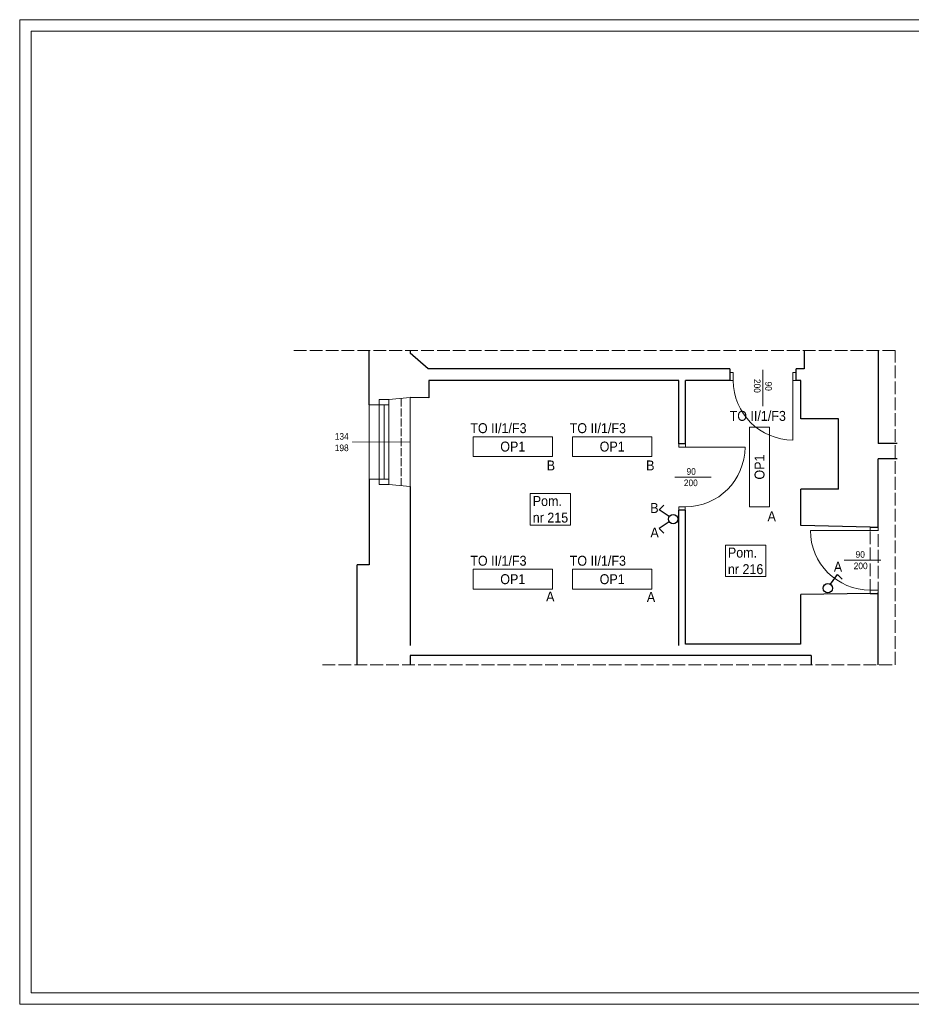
# Model space of a CAD drawing. Header units: centimetres. Extents: x 690840 to 714026, y 27673 to 40762.
# Tile 94 of 162: x 699553 to 700898, y 39277 to 40762. Entities that reach past the tile are written whole.
import ezdxf

# ---------------------------------------------------------------- set-up
doc = ezdxf.new("R2010")
doc.units = ezdxf.units.CM
doc.linetypes.add('ACAD_ISO02W100', pattern=[15, 12, -3])
doc.layers.add('Obrys powierzchni', color=50, linetype='Continuous', lineweight=9, plot=False)
for name, color, linetype, lineweight in [('Przekroje', 253, 'Continuous', 20), ('Przekrojowa', 253, 'Continuous', 25), ('S3_drzwi_istniejące', 7, 'Continuous', 0), ('S3_okna', 253, 'Continuous', 9), ('S3_rozdzielnice', 1, 'Continuous', 5), ('Widokowa', 140, 'Continuous', 9)]:
    doc.layers.add(name, color=color, linetype=linetype, lineweight=lineweight)
for name, color, linetype, lineweight, true_color in [('S3_opis pomieszczeń', 7, 'Continuous', 0, 0xb5b5b5), ('S3_oświetlenie', 7, 'Continuous', 20, 0x15ff00), ('S3_łączniki', 7, 'Continuous', 20, 0xff7d05)]:
    doc.layers.add(name, color=color, linetype=linetype, lineweight=lineweight, true_color=true_color)
doc.styles.add('ARIELCE', font='arial.ttf', dxfattribs={"width": 0.9})

# ---------------------------------------------------------------- blocks, each defined once
blk = doc.blocks.new('zw$1D16')
at = {"layer": 'Przekroje', "ltscale": 1.6}
for points in [[(0, 0), (-32.2, -3.1), (-47, -3.1), (-47, -10.9), (-62, -10.9)], [(0, -134), (-32.2, -130.9), (-47, -130.9), (-47, -123.1), (-62, -123.1)]]:
    blk.add_lwpolyline(points, dxfattribs=at)
at = {"layer": 'S3_okna'}
for p, q in [((0, 0), (0, -134)), ((-62, -10.9), (-62, -123.1)), ((-47, -10.9), (-32.2, -10.9)), ((-47, -123.1), (-47, -10.9)), ((-39.6, -123.1), (-39.6, -10.9)), ((-32.2, -130.9), (-32.2, -3.1)), ((-47, -123.1), (-32.2, -123.1))]:
    blk.add_line(p, q, dxfattribs=at)
at = {"layer": 'S3_okna', "ltscale": 1.6}
blk.add_line((-124, -67), (0, -67), dxfattribs=at)
at = {"layer": 'S3_okna'}
for points in [[(0, 0), (-32.2, -3.1), (-47, -3.1), (-47, -10.9), (-62, -10.9)], [(0, -134), (-32.2, -130.9), (-47, -130.9), (-47, -123.1), (-62, -123.1)]]:
    blk.add_lwpolyline(points, dxfattribs=at)
blk = doc.blocks.new('zw$7334')
at = {"layer": 'S3_okna', "ltscale": 1.6, "insert": (-30.9, 13.4), "char_height": 10, "width": 42.363, "attachment_point": 3, "rotation": 0.019, "style": 'ARIELCE', "bg_fill": 2}
blk.add_mtext('{\\fArial|b0|i0|c238|p34;134}', dxfattribs=at)
at = {"layer": 'S3_okna', "ltscale": 1.6, "insert": (-30.9, -3.8), "char_height": 10, "width": 42.363, "attachment_point": 3, "rotation": 0.019, "style": 'ARIELCE'}
blk.add_mtext('{\\fArial|b0|i0|c238|p34;198}', dxfattribs=at)
blk = doc.blocks.new('l1b')
at = {"layer": 'S3_łączniki', "color": 1, "lineweight": -3, "ltscale": 1.6}
blk.add_lwpolyline([(698436.3, 40106.2), (698453.8, 40100.7), (698449, 40092)], dxfattribs=at)
blk.add_circle((698429.5, 40108.3), 7.06, dxfattribs=at)
blk = doc.blocks.new('l2b')
at = {"layer": 'S3_łączniki', "color": 1, "lineweight": -3, "ltscale": 1.6}
for points in [[(698452.7, 40240.6), (698442.5, 40225.3), (698435.4, 40232.3)], [(698460.5, 40240.6), (698470.7, 40225.3), (698477.8, 40232.3)]]:
    blk.add_lwpolyline(points, dxfattribs=at)
blk.add_circle((698456.6, 40246.4), 7.06, dxfattribs=at)

msp = doc.modelspace()

# ---------------------------------------------------------------- linework, layer by layer
at = {"layer": 'Obrys powierzchni', "ltscale": 1.6}
for points in [[(699552.6, 40762.3), (701652.6, 40762.3), (701652.6, 39277.3), (699552.6, 39277.3)], [(699570.1, 40744.8), (701635.1, 40744.8), (701635.1, 39294.8), (699570.1, 39294.8)]]:
    msp.add_lwpolyline(points, close=True, dxfattribs=at)
at = {"layer": 'Przekrojowa', "color": 8, "ltscale": 1.6}
for p, q in [((700080, 40181.5), (700080, 40263.5)), ((700142, 40263.5), (700142, 40259.4)), ((700168.7, 40235.6), (700142, 40259.4)), ((700736.2, 40263.5), (700736.2, 40235.6)), ((700847.7, 40263.5), (700847.7, 40123)), ((700624, 40235.6), (700168.7, 40235.6)), ((700624, 40235.6), (700624.1, 40218.4)), ((700736.2, 40235.6), (700724.1, 40235.6)), ((700724.1, 40218.4), (700724.1, 40235.6)), ((700547, 40218.4), (700170, 40218.4)), ((700170, 40218.4), (700170, 40192.2)), ((700547, 40122.6), (700547, 40218.4)), ((700624.1, 40218.4), (700557, 40218.4)), ((700557, 40122.6), (700557, 40218.4)), ((700731.1, 40218.4), (700724.1, 40218.4)), ((700731, 40160.4), (700731, 40218.4)), ((700170, 40192.2), (700142, 40192.4)), ((700788, 40160.4), (700731, 40160.4)), ((700788, 40054.4), (700788, 40160.4)), ((700557, 40122.6), (700547, 40122.6)), ((700876.8, 40123), (700847.7, 40123)), ((700847.8, 39997), (700847.7, 40100)), ((700876.8, 40100), (700847.7, 40100)), ((700080, 40069.3), (700080, 39939.9)), ((700142, 40058.4), (700142, 39818.4)), ((700731, 39999.4), (700731, 40054.4)), ((700788, 40054.4), (700731, 40054.4)), ((700547, 39818.4), (700547, 40022.6)), ((700557, 40022.5), (700547, 40022.6)), ((700557, 39820.5), (700557, 40022.5)), ((700835.7, 39997), (700731, 39999.4)), ((700835.7, 39997), (700847.7, 39997)), ((700080, 39939.9), (700062, 39939.9)), ((700062, 39789.5), (700062, 39939.9)), ((700835.8, 39897), (700731, 39895.4)), ((700731, 39820.4), (700731, 39895.4)), ((700835.8, 39897), (700847.7, 39897)), ((700847.8, 39789.5), (700847.7, 39898.4)), ((700730.9, 39820.6), (700557, 39820.5)), ((700746.8, 39803.4), (700142, 39803.2)), ((700142, 39803.2), (700142, 39789.5)), ((700746.8, 39803.4), (700746.8, 39789.5))]:
    msp.add_line(p, q, dxfattribs=at)
at = {"layer": 'S3_drzwi_istniejące', "color": 8}
for p, q in [((700674.1, 40179.4), (700674.1, 40234.4)), ((700719.1, 40218.4), (700719.1, 40128.4)), ((700557, 40117.6), (700647, 40117.5)), ((700595.9, 40072.5), (700540.9, 40072.6)), ((700835.7, 39992), (700745.7, 39991.9)), ((700796.8, 39947), (700851.8, 39947))]:
    msp.add_line(p, q, dxfattribs=at)
for points in [[(700624.1, 40230.4), (700629.1, 40230.4), (700629.1, 40218.4), (700624.1, 40218.4)], [(700719.1, 40230.4), (700724.1, 40230.4), (700724.1, 40218.4), (700719.1, 40218.4)], [(700547, 40117.6), (700547, 40122.6), (700557, 40122.6), (700557, 40117.6)], [(700547, 40022.6), (700547, 40027.6), (700556.9, 40027.6), (700556.9, 40022.6)], [(700847.7, 39992), (700847.7, 39997), (700835.7, 39997), (700835.7, 39992)], [(700847.8, 39897), (700847.8, 39902), (700835.8, 39902), (700835.8, 39897)]]:
    msp.add_lwpolyline(points, close=True, dxfattribs=at)
for centre, start, end in [((700719.1, 40218.4), 180.0009, 270.0009), ((700557, 40117.6), 269.9572, 359.9572), ((700835.7, 39992), 180.0446, 270.0446)]:
    msp.add_arc(centre, 90, start, end, dxfattribs=at)
at = {"layer": 'S3_okna', "color": 8, "linetype": 'ACAD_ISO02W100'}
msp.add_line((700128, 40191), (700128, 40059.8), dxfattribs=at)
at = {"layer": 'S3_oświetlenie', "ltscale": 1.6}
for points in [[(700654, 40147.6), (700654, 40027.6), (700684, 40027.6), (700684, 40147.6)], [(700356.6, 40133.4), (700236.6, 40133.4), (700236.6, 40103.4), (700356.6, 40103.4)], [(700506.6, 40133.4), (700386.6, 40133.4), (700386.6, 40103.4), (700506.6, 40103.4)], [(700356.6, 39933.4), (700236.6, 39933.4), (700236.6, 39903.4), (700356.6, 39903.4)], [(700506.6, 39933.4), (700386.6, 39933.4), (700386.6, 39903.4), (700506.6, 39903.4)]]:
    msp.add_lwpolyline(points, close=True, dxfattribs=at)
at = {"layer": 'Widokowa', "color": 8, "linetype": 'ACAD_ISO02W100', "ltscale": 1.6}
for p, q in [((700835.7, 39899.1), (700835.7, 39997)), ((700847.7, 39895.4), (700847.8, 39997))]:
    msp.add_line(p, q, dxfattribs=at)

# ---------------------------------------------------------------- block references
at = {"layer": 'S3_okna', "color": 8, "rotation": 0.0009042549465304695}
msp.add_blockref('zw$1D16', (700142, 40192.4), dxfattribs=at)
at = {"layer": 'S3_łączniki', "color": 1, "lineweight": -3, "ltscale": 1.6, "rotation": 270}
msp.add_blockref('l2b', (660292.2, 738465.7), dxfattribs=at)
at = {"layer": 'S3_łączniki', "color": 252, "lineweight": -3, "ltscale": 1.6, "true_color": 0x939598, "rotation": 72.19821342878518}
msp.add_blockref('l1b', (525432.5, -637345.8), dxfattribs=at)

# ---------------------------------------------------------------- texts
at = {"layer": 'S3_drzwi_istniejące', "color": 8, "char_height": 10, "style": 'ARIELCE'}
for s, insert, width, attachment_point, rotation in [('{\\fArial|b0|i0|c238|p34;200}', (700670.4, 40199.5), 19.356, 3, 270.0199), ('{\\fArial|b0|i0|c238|p34;90}', (700687.5, 40202.5), 18.526, 3, 270.0199), ('{\\fArial|b0|i0|c238|p34;90}', (700572.8, 40085.9), 18.526, 3, 359.9762), ('{\\fArial|b0|i0|c238|p34;200}', (700575.7, 40068.8), 19.356, 3, 359.9762), ('{\\fArial|b0|i0|c238|p34;90}', (700813.9, 39960.8), 18.526, 1, 0.0256), ('{\\fArial|b0|i0|c238|p34;200}', (700811, 39943.6), 19.356, 1, 0.0256)]:
    msp.add_mtext(s, dxfattribs=dict(at, insert=insert, width=width, attachment_point=attachment_point, rotation=rotation))
at = {"layer": 'S3_oświetlenie', "char_height": 15, "width": 120, "attachment_point": 5, "style": 'ARIELCE'}
for insert in [(700296.6, 40118.4), (700446.6, 40118.4), (700296.6, 39918.4), (700446.6, 39918.4)]:
    msp.add_mtext('{\\fArial|b0|i0|c238|p34;OP1}', dxfattribs=dict(at, insert=insert))
at = {"layer": 'S3_oświetlenie', "insert": (700669, 40087.6), "char_height": 15, "width": 120, "attachment_point": 5, "rotation": 90, "style": 'ARIELCE'}
msp.add_mtext('{\\fArial|b0|i0|c238|p34;OP1}', dxfattribs=at)
at = {"layer": 'S3_rozdzielnice', "char_height": 15, "width": 1448.126, "attachment_point": 1, "rotation": 359.981, "style": 'ARIELCE'}
for insert in [(700623.8, 40172.3), (700232.5, 40153.8), (700382.5, 40153.8), (700232.5, 39953.8), (700382.5, 39953.8)]:
    msp.add_mtext('{\\fArial|b0|i0|c238|p34;\\C7;TO II/1/F3}', dxfattribs=dict(at, insert=insert))
at = {"layer": 'S3_łączniki', "color": 0, "char_height": 15, "width": 1448.126, "attachment_point": 1, "rotation": 359.981, "style": 'ARIELCE'}
for s, insert in [('{\\fArial|b0|i0|c238|p34;B}', (700347.8, 40097.5)), ('{\\fArial|b0|i0|c238|p34;B}', (700497.8, 40097.5)), ('{\\fArial|b0|i0|c238|p34;B}', (700504, 40033.4)), ('{\\fArial|b0|i0|c238|p34;A}', (700681, 40020.9)), ('{\\fArial|b0|i0|c238|p34;A}', (700504.3, 39996.4)), ('{\\fArial|b0|i0|c238|p34;A}', (700781, 39944.7)), ('{\\fArial|b0|i0|c238|p34;A}', (700346.9, 39899.9)), ('{\\fArial|b0|i0|c238|p34;A}', (700498.9, 39899.2))]:
    msp.add_mtext(s, dxfattribs=dict(at, insert=insert))

# ---------------------------------------------------------------- next in the draw order: block references
at = {"layer": 'S3_okna', "color": 8, "rotation": 0.0009042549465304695}
msp.add_blockref('zw$7334', (700079.9, 40125.4), dxfattribs=at)

# ---------------------------------------------------------------- next in the draw order: linework, layer by layer
at = {"layer": 'Widokowa', "color": 8, "linetype": 'ACAD_ISO02W100', "ltscale": 1.6}
msp.add_lwpolyline([(700009.6, 39789.5), (700873.5, 39789.5), (700873.5, 40263.5), (699962.2, 40263.5)], dxfattribs=at)

# ---------------------------------------------------------------- next in the draw order: texts
at = {"layer": 'S3_opis pomieszczeń', "color": 8, "char_height": 7.5, "attachment_point": 1, "style": 'ARIELCE', "bg_fill": 18}
for s, insert in [('{\\fArial|b0|i0|c238|p34;\\H2x;Pom.\\Pnr 215}', (700326.7, 40043.9)), ('{\\fArial|b0|i0|c238|p34;\\H2x;Pom.\\Pnr 216}', (700621.2, 39966.1))]:
    msp.add_mtext(s, dxfattribs=dict(at, insert=insert))

doc.saveas('drawing.dxf')
